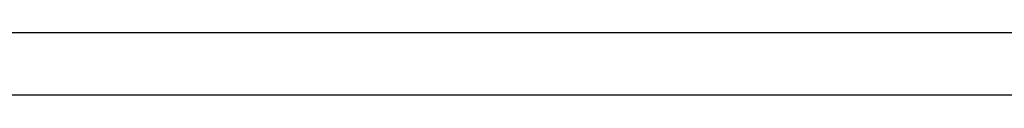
# Model space of a CAD drawing. Header units: millimetres. Extents: x 6197 to 108098, y 4257 to 29730.
# Tile 10 of 148: x 8974 to 9767, y 13057 to 13107. Entities that reach past the tile are written whole.
import ezdxf

# ---------------------------------------------------------------- set-up
doc = ezdxf.new("R2010")
doc.units = ezdxf.units.MM

msp = doc.modelspace()

# ---------------------------------------------------------------- linework, layer by layer
at = {"color": 3}
msp.add_line((12137.1271894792, 13106.7677909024), (6197.127189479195, 13106.7677909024), dxfattribs=at)
msp.add_line((12087.1271894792, 13056.76779102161), (6247.127189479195, 13056.7677909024))

doc.saveas('drawing.dxf')
